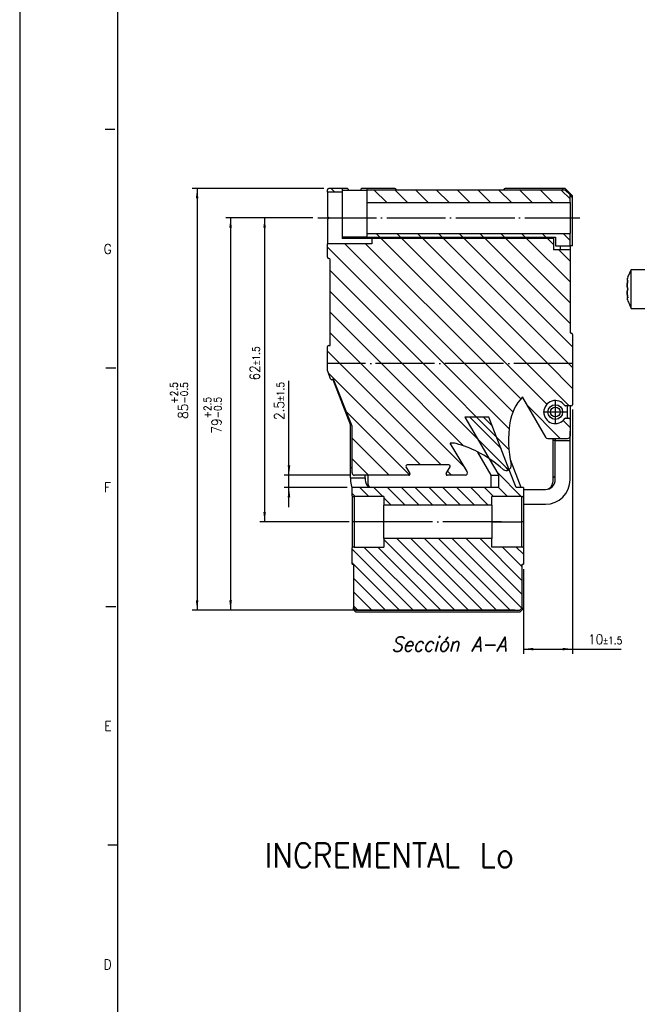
# Model space of a CAD drawing. Header units: inches. Extents: x -381 to 20045, y -418 to 176.
# Tile 2 of 38: x -381 to -255, y -252 to -51. Entities that reach past the tile are written whole.
import ezdxf

# ---------------------------------------------------------------- set-up
doc = ezdxf.new("R2010")
doc.units = ezdxf.units.IN
doc.linetypes.add('DOT_CENTER', pattern=[14, 12, -1, 0, -1])
doc.layers.add('1', color=7, linetype='Continuous')
doc.styles.add('CONVERTER_11', font='txt.shx', dxfattribs={"width": 0.9, "oblique": 15})
doc.styles.add('CONVERTER_12', font='txt.shx', dxfattribs={"width": 0.9})
doc.dimstyles.new('ME10_DIM_10', dxfattribs={"dimtxt": 2, "dimasz": 2, "dimexe": 1, "dimexo": 1, "dimgap": 1, "dimtad": 1, "dimdsep": 46, "dimtxsty": 'CONVERTER_12', "dimsah": 1, "dimcen": 0.09, "dimclrd": 2, "dimclre": 2, "dimclrt": 2, "dimadec": 0, "dimazin": 0, "dimtol": 1, "dimtp": 1.5, "dimtm": 1.5, "dimtfac": 0.75, "dimtdec": 1, "dimtix": 1, "dimtmove": 0, "dimatfit": 3, "dimfxl": 1, "dimtolj": 1, "dimtzin": 0, "dimarcsym": 0})
doc.dimstyles.new('ME10_DIM_11', dxfattribs={"dimtxt": 2, "dimasz": 2, "dimexe": 1, "dimexo": 1, "dimgap": 1, "dimtad": 1, "dimdsep": 46, "dimtxsty": 'CONVERTER_12', "dimsah": 1, "dimcen": 0.09, "dimclrd": 2, "dimclre": 2, "dimclrt": 2, "dimadec": 0, "dimazin": 0, "dimtol": 1, "dimtp": 1.5, "dimtm": 1.5, "dimtfac": 0.75, "dimtdec": 1, "dimtix": 1, "dimtmove": 0, "dimatfit": 3, "dimfxl": 1, "dimtolj": 1, "dimtzin": 0, "dimarcsym": 0})
doc.dimstyles.new('ME10_DIM_12', dxfattribs={"dimtxt": 2, "dimasz": 2, "dimexe": 1, "dimexo": 1, "dimgap": 1, "dimtad": 1, "dimdsep": 46, "dimtxsty": 'CONVERTER_12', "dimsah": 1, "dimcen": 0.09, "dimclrd": 2, "dimclre": 2, "dimclrt": 2, "dimadec": 0, "dimazin": 0, "dimtol": 1, "dimtp": 1.5, "dimtm": 1.5, "dimtfac": 0.75, "dimtdec": 1, "dimtix": 1, "dimtmove": 0, "dimatfit": 3, "dimfxl": 1, "dimtolj": 1, "dimtzin": 0, "dimarcsym": 0})
doc.dimstyles.new('ME10_DIM_13', dxfattribs={"dimtxt": 2, "dimasz": 2, "dimexe": 1, "dimexo": 1, "dimgap": 1, "dimtad": 1, "dimdsep": 46, "dimtxsty": 'CONVERTER_12', "dimsah": 1, "dimcen": 0.09, "dimclrd": 2, "dimclre": 2, "dimclrt": 2, "dimadec": 0, "dimazin": 0, "dimtol": 1, "dimtp": 2.5, "dimtm": 0.5, "dimtfac": 0.75, "dimtdec": 1, "dimtix": 1, "dimtmove": 0, "dimatfit": 3, "dimfxl": 1, "dimtolj": 1, "dimtzin": 0, "dimarcsym": 0})
doc.dimstyles.new('ME10_DIM_14', dxfattribs={"dimtxt": 2, "dimasz": 2, "dimexe": 1, "dimexo": 1, "dimgap": 1, "dimtad": 1, "dimdsep": 46, "dimtxsty": 'CONVERTER_12', "dimsah": 1, "dimcen": 0.09, "dimclrd": 2, "dimclre": 2, "dimclrt": 2, "dimadec": 0, "dimazin": 0, "dimtol": 1, "dimtp": 2.5, "dimtm": 0.5, "dimtfac": 0.75, "dimtdec": 1, "dimtix": 1, "dimtmove": 0, "dimatfit": 3, "dimfxl": 1, "dimtolj": 1, "dimtzin": 0, "dimarcsym": 0})
pattern_1 = [(-45, (0, 0), (2.12132, 2.12132), [])]
pattern_2 = [(-45, (0, 0), (1.414214, 1.414214), [])]

# ---------------------------------------------------------------- blocks, each defined once
blk = doc.blocks.new('Modulo_izq__L-KT___1', base_point=(-318.25, -149.93))
at = {"linetype": 'Continuous'}
h = blk.add_hatch(dxfattribs=at)
h.set_pattern_fill('_USER', color=254, scale=3, angle=-45, pattern_type=0)
h.set_pattern_definition(pattern_1)
edge = h.paths.add_edge_path()
edge.add_arc((-318, -85.78), 0.25, 90, 180, ccw=False)
edge.add_line((-318, -85.53), (-315.25, -85.53))
edge.add_line((-315.25, -85.53), (-315.25, -86.28))
edge.add_line((-315.25, -86.28), (-318.25, -86.28))
edge.add_line((-318.25, -86.28), (-318.25, -85.78))
h = blk.add_hatch(dxfattribs=at)
h.set_pattern_fill('_USER', color=254, scale=3, angle=-45, pattern_type=0)
h.set_pattern_definition(pattern_1)
h.paths.add_polyline_path([(-268.75, -86.83), (-269.75, -85.83), (-310.25, -85.83), (-310.25, -88.38), (-268.75, -88.38)])
h = blk.add_hatch(dxfattribs=at)
h.set_pattern_fill('_USER', color=254, scale=3, angle=-45, pattern_type=0)
h.set_pattern_definition(pattern_1)
edge = h.paths.add_edge_path()
edge.add_line((-309.25, -96.78), (-318.25, -96.78))
edge.add_line((-318.25, -96.78), (-318.25, -99.53))
edge.add_arc((-318, -99.53), 0.25, 179.9999, 269.9999)
edge.add_arc((-318, -100.03), 0.25, 0, 90, ccw=False)
edge.add_line((-317.75, -100.03), (-317.75, -117.53))
edge.add_line((-317.75, -117.53), (-318, -117.53))
edge.add_arc((-318, -117.78), 0.25, 90, 180)
edge.add_line((-318.25, -117.78), (-318.25, -121.24))
edge.add_line((-318.25, -121.24), (-268.25, -121.24))
edge.add_line((-268.25, -121.24), (-268.25, -115.28))
edge.add_arc((-268.5, -115.28), 0.25, 0, 90)
edge.add_arc((-268.5, -114.77), 0.252, 180.4042, 270.407, ccw=False)
edge.add_line((-268.76, -114.78), (-268.75, -98.03))
edge.add_line((-268.75, -98.03), (-272.15, -98.03))
edge.add_line((-272.15, -98.03), (-272.15, -95.73))
edge.add_line((-272.15, -95.73), (-309.25, -95.73))
edge.add_line((-309.25, -95.73), (-309.25, -96.78))
h = blk.add_hatch(dxfattribs=at)
h.set_pattern_fill('_USER', color=254, scale=3, angle=-45, pattern_type=0)
h.set_pattern_definition(pattern_1)
h.paths.add_polyline_path([(-268.75, -97.23), (-271.75, -97.23), (-271.75, -95.43), (-310.25, -95.43), (-310.25, -94.68), (-268.75, -94.68)])
h = blk.add_hatch(dxfattribs=at)
h.set_pattern_fill('_USER', color=254, scale=3, angle=-45, pattern_type=0)
h.set_pattern_definition(pattern_1)
edge = h.paths.add_edge_path()
edge.add_line((-268.5, -129.88), (-269.66, -129.88))
edge.add_arc((-269.66, -129.68), 0.2, 214.6546, 270, ccw=False)
edge.add_arc((-271.76, -131.13), 2.35, 34.6546, 325.3454)
edge.add_arc((-269.66, -132.58), 0.2, 90, 145.3454, ccw=False)
edge.add_line((-269.66, -132.38), (-269, -132.38))
edge.add_arc((-269, -132.63), 0.25, 0, 90, ccw=False)
edge.add_line((-268.75, -132.63), (-268.75, -136.03))
edge.add_arc((-269.25, -136.03), 0.5, 270, 360, ccw=False)
edge.add_line((-269.25, -136.53), (-273.32, -136.53))
edge.add_arc((-273.32, -136.03), 0.5, 209.8944, 270, ccw=False)
edge.add_line((-273.75, -136.28), (-278.44, -128.13))
edge.add_arc((-278.22, -128), 0.25, 187.3484, 209.8944, ccw=False)
edge.add_arc((-271.14, -134.84), 10, 137.119, 171.5012)
edge.add_arc((-257.3, -136.91), 24, 171.5012, 191.9317)
edge.add_arc((-281.76, -142.08), 1, -131.9317, 11.9317, ccw=False)
edge.add_arc((-298.46, -160.68), 24, 48.0683, 63.1625)
edge.add_arc((-298.46, -160.68), 24, 63.1625, 74.4138)
edge.add_arc((-292.82, -140.45), 3, 74.4138, 98.1189)
edge.add_line((-293.24, -137.48), (-289.76, -143.27))
edge.add_arc((-290.19, -143.53), 0.5, -90, 31.0161, ccw=False)
edge.add_line((-290.19, -144.03), (-293.82, -144.03))
edge.add_arc((-293.82, -143.78), 0.25, 150, 270, ccw=False)
edge.add_line((-294.03, -143.65), (-293.26, -142.3))
edge.add_arc((-293.47, -142.18), 0.25, 330, 450)
edge.add_line((-293.47, -141.93), (-302.03, -141.93))
edge.add_arc((-302.03, -142.18), 0.25, 90, 210)
edge.add_line((-302.25, -142.3), (-301.47, -143.65))
edge.add_arc((-301.68, -143.78), 0.25, -90, 30, ccw=False)
edge.add_line((-301.68, -144.03), (-312.75, -144.03))
edge.add_arc((-312.75, -143.53), 0.5, 180, 270, ccw=False)
edge.add_line((-313.25, -143.53), (-313.25, -134.11))
edge.add_arc((-313.5, -134.11), 0.25, 0, 21.6048)
edge.add_line((-313.27, -134.02), (-316.98, -124.65))
edge.add_arc((-317.21, -124.74), 0.25, 21.6049, 111.6885)
edge.add_arc((-317.4, -124.28), 0.25, 201.3067, 291.6885, ccw=False)
edge.add_line((-317.63, -124.37), (-318.23, -122.82))
edge.add_arc((-318, -122.73), 0.25, 180, 201.3067, ccw=False)
edge.add_line((-318.25, -122.73), (-318.25, -121.24))
edge.add_line((-318.25, -121.24), (-268.25, -121.24))
edge.add_line((-268.25, -121.24), (-268.25, -129.63))
edge.add_arc((-268.5, -129.63), 0.25, 270, 360, ccw=False)
at = {"color": 7, "linetype": 'Continuous'}
for p, q in [((-318.25, -86.28), (-318.25, -85.78)), ((-318.25, -86.28), (-318.25, -91.23)), ((-315.25, -86.28), (-318.25, -86.28)), ((-315.25, -85.53), (-318, -85.53)), ((-315.25, -85.53), (-315.25, -86.28)), ((-314.25, -85.53), (-315.25, -85.53)), ((-315.25, -85.83), (-310.25, -85.83)), ((-315.25, -86.28), (-315.25, -95.73)), ((-314.21, -85.53), (-314.25, -85.53)), ((-314.17, -85.54), (-314.21, -85.53)), ((-314.13, -85.56), (-314.17, -85.54)), ((-314.1, -85.58), (-314.13, -85.56)), ((-314.04, -85.65), (-314.1, -85.58)), ((-314.02, -85.69), (-314.04, -85.65)), ((-314.01, -85.71), (-314.02, -85.69)), ((-314, -85.74), (-314.01, -85.71)), ((-314, -85.78), (-314, -85.74)), ((-314, -85.83), (-314, -85.78)), ((-311.49, -85.7), (-311.5, -85.78)), ((-311.5, -85.83), (-311.5, -85.78)), ((-311.48, -85.68), (-311.49, -85.7)), ((-311.46, -85.64), (-311.48, -85.68)), ((-311.39, -85.57), (-311.46, -85.64)), ((-311.35, -85.55), (-311.39, -85.57)), ((-311.32, -85.54), (-311.35, -85.55)), ((-311.25, -85.53), (-311.32, -85.54)), ((-310.25, -85.53), (-311.25, -85.53)), ((-310.25, -85.53), (-310.25, -85.83)), ((-304.5, -85.53), (-310.25, -85.53)), ((-310.25, -85.83), (-310.25, -88.38)), ((-269.75, -85.83), (-310.25, -85.83)), ((-304.24, -85.83), (-304.25, -85.78)), ((-282.25, -85.78), (-282.26, -85.83)), ((-270.22, -85.53), (-282, -85.53)), ((-270.22, -85.83), (-270.22, -85.53)), ((-269.75, -85.53), (-270.22, -85.53)), ((-268.25, -87.03), (-269.75, -85.53)), ((-269.75, -85.83), (-268.75, -86.83)), ((-310.25, -88.38), (-310.25, -91.53)), ((-310.25, -88.38), (-268.75, -88.38)), ((-268.75, -88.38), (-268.75, -86.83)), ((-268.25, -87.33), (-268.75, -86.83)), ((-268.75, -88.38), (-268.75, -91.53)), ((-268.25, -87.33), (-268.25, -87.03)), ((-268.25, -97.23), (-268.25, -87.33)), ((-318.25, -91.23), (-317.95, -91.53)), ((-317.95, -91.53), (-318.25, -91.83)), ((-318.25, -91.83), (-318.25, -96.78)), ((-310.25, -91.53), (-310.25, -94.68)), ((-268.75, -91.53), (-268.75, -94.68)), ((-310.25, -95.43), (-315.25, -95.43)), ((-309.25, -95.73), (-315.25, -95.73)), ((-312.75, -95.73), (-312.75, -95.43)), ((-310.25, -94.68), (-310.25, -95.43)), ((-310.25, -94.68), (-268.75, -94.68)), ((-310.25, -95.43), (-271.75, -95.43)), ((-309.25, -95.73), (-309.25, -96.78)), ((-272.15, -95.73), (-309.25, -95.73)), ((-277.15, -95.73), (-277.15, -95.43)), ((-272.15, -95.73), (-272.15, -95.43)), ((-272.15, -95.73), (-272.15, -98.03)), ((-271.75, -95.43), (-271.75, -97.23)), ((-268.75, -97.23), (-268.75, -94.68)), ((-309.25, -96.78), (-318.25, -96.78)), ((-318.25, -99.53), (-318.25, -96.78)), ((-268.75, -98.03), (-272.15, -98.03)), ((-271.75, -97.23), (-268.75, -97.23)), ((-270.69, -98.03), (-270.69, -97.23)), ((-268.75, -98.03), (-268.76, -114.78)), ((-268.75, -97.23), (-268.75, -98.03)), ((-268.25, -97.23), (-268.75, -97.23)), ((-317.75, -117.53), (-317.76, -99.99)), ((-317.75, -117.53), (-317.75, -100.03)), ((-268.25, -115.28), (-268.25, -121.24)), ((-318.25, -121.24), (-318.25, -117.78)), ((-318, -117.53), (-317.75, -117.53)), ((-318.25, -122.73), (-318.25, -121.24)), ((-268.25, -121.24), (-268.25, -129.63)), ((-317.63, -124.37), (-318.23, -122.82)), ((-317.18, -124.49), (-313.56, -133.83)), ((-313.27, -134.02), (-316.98, -124.65)), ((-278.44, -128.13), (-273.75, -136.28)), ((-268.5, -129.88), (-269.66, -129.88)), ((-269.26, -132.38), (-269.26, -129.88)), ((-268.76, -129.88), (-268.76, -132.59)), ((-269.66, -132.38), (-269, -132.38)), ((-313.56, -142.53), (-313.56, -133.83)), ((-313.25, -143.53), (-313.25, -134.11)), ((-268.75, -132.63), (-268.75, -136.03)), ((-273.32, -136.53), (-269.25, -136.53)), ((-272.26, -136.53), (-272.26, -145.43)), ((-271.76, -136.53), (-271.76, -137.03)), ((-268.75, -135.03), (-268.73, -135.03)), ((-268.73, -137.01), (-268.73, -135.03)), ((-289.76, -143.27), (-293.24, -137.48)), ((-272.26, -136.84), (-271.76, -136.88)), ((-271.76, -144.93), (-271.76, -137.03)), ((-268.76, -137.03), (-271.76, -137.03)), ((-268.77, -137.01), (-268.73, -137.01)), ((-268.77, -137.01), (-268.76, -137.03)), ((-268.76, -144.93), (-268.76, -137.03)), ((-313.25, -142.53), (-313.56, -142.53)), ((-313.56, -144.53), (-313.56, -142.53)), ((-302.25, -142.3), (-301.47, -143.65)), ((-293.47, -141.93), (-302.03, -141.93)), ((-294.03, -143.65), (-293.26, -142.3)), ((-313.56, -144.53), (-313.56, -144.93)), ((-313.56, -144.53), (-310.56, -144.53)), ((-301.68, -144.03), (-312.75, -144.03)), ((-310.56, -144.53), (-310.56, -144.03)), ((-310.56, -144.53), (-310.56, -144.93)), ((-310.06, -144.03), (-310.06, -145.43)), ((-290.19, -144.03), (-293.82, -144.03)), ((-313.36, -146.31), (-313.25, -146.61)), ((-309.89, -146.41), (-309.74, -146.53)), ((-309.56, -146.53), (-309.62, -146.49)), ((-278.25, -146.93), (-273.76, -146.93)), ((-278.25, -149.93), (-273.76, -149.93))]:
    blk.add_line(p, q, dxfattribs=at)
at = {"color": 2, "linetype": 'DOT_CENTER'}
blk.add_line((-268.25, -121.24), (-318.25, -121.24), dxfattribs=at)
blk.add_line((-268.25, -121.24), (-318.25, -121.24), dxfattribs=at)
at = {"color": 7, "linetype": 'Continuous'}
for radius in [1.5, 1]:
    blk.add_circle((-271.76, -131.13), radius, dxfattribs=at)
for centre, radius, start, end in [((-318, -85.78), 0.25, 90, 180), ((-304.5, -85.78), 0.25, 0, 90), ((-282, -85.78), 0.25, 90, 180), ((-318, -99.53), 0.25, 179.9999, 269.9999), ((-318, -100.03), 0.25, 0, 90), ((-268.5, -114.77), 0.252, 180.4042, 270.407), ((-268.5, -115.28), 0.25, 0, 90), ((-318, -117.78), 0.25, 90, 180), ((-318, -122.73), 0.25, 180, 201.3067), ((-317.4, -124.28), 0.25, 201.3067, 291.6885), ((-317.21, -124.74), 0.25, 21.6049, 111.6885), ((-271.14, -134.84), 10, 137.119, 171.5012), ((-278.22, -128), 0.25, 187.3484, 209.8944), ((-271.76, -131.13), 2.35, 34.6546, 325.3454), ((-269.66, -129.68), 0.2, 214.6546, 270), ((-268.5, -129.63), 0.25, 270, 0), ((-269.66, -132.58), 0.2, 90, 145.3454), ((-269, -132.63), 0.25, 0, 90), ((-313.5, -134.11), 0.25, 0, 21.6048), ((-257.3, -136.91), 24, 171.5012, 191.9317), ((-273.32, -136.03), 0.5, 209.8944, 270), ((-269.25, -136.03), 0.5, 270, 0), ((-292.82, -140.45), 3, 74.4138, 98.1189), ((-298.46, -160.68), 24, 63.1625, 74.4138), ((-298.46, -160.68), 24, 48.0683, 63.1625), ((-302.03, -142.18), 0.25, 90, 210), ((-293.47, -142.18), 0.25, 330, 90), ((-281.76, -142.08), 1, 228.0683, 11.9317), ((-312.75, -143.53), 0.5, 180, 270), ((-301.68, -143.78), 0.25, 270, 30), ((-293.82, -143.78), 0.25, 150, 270), ((-290.19, -143.53), 0.5, 270, 31.0161), ((-272.26, -143.93), 0.5, 270, 0), ((-308.56, -144.93), 5, 179.9999, 195.9999), ((-308.56, -144.93), 2, 180, 227.9999), ((-308.56, -145.43), 1.5, 180, 225), ((-273.76, -144.93), 5, 270, 0), ((-273.76, -144.93), 2, 270, 0), ((-273.76, -145.43), 1.5, 270, 0)]:
    blk.add_arc(centre, radius, start, end, dxfattribs=at)
at = {"layer": '1', "color": 2, "linetype": 'DOT_CENTER'}
for p, q in [((-320.25, -91.53), (-266.75, -91.53)), ((-320.25, -91.53), (-266.75, -91.53)), ((-271.76, -128.63), (-271.76, -133.63)), ((-269.26, -131.13), (-274.26, -131.13))]:
    blk.add_line(p, q, dxfattribs=at)
blk = doc.blocks.new('CABEZA__2', base_point=(-313.25, -171.97))
at = {"linetype": 'Continuous'}
h = blk.add_hatch(dxfattribs=at)
h.set_pattern_fill('_USER', color=254, scale=2, angle=-45, pattern_type=0)
h.set_pattern_definition(pattern_2)
edge = h.paths.add_edge_path()
edge.add_arc((-312.85, -147.77), 0.6, 228.1897, 270)
edge.add_line((-312.85, -148.37), (-306.75, -148.37))
edge.add_line((-306.75, -148.37), (-306.75, -150.12))
edge.add_line((-306.75, -150.12), (-284.75, -150.12))
edge.add_line((-284.75, -150.12), (-284.75, -148.37))
edge.add_line((-284.75, -148.37), (-278.65, -148.37))
edge.add_arc((-278.65, -147.77), 0.6, 270, 311.8103)
edge.add_line((-278.25, -148.22), (-278.25, -146.53))
edge.add_line((-278.25, -146.53), (-279.77, -146.53))
edge.add_line((-279.77, -146.53), (-281.16, -142.95))
edge.add_line((-281.16, -142.95), (-281.18, -142.89))
edge.add_line((-281.18, -142.89), (-282.54, -139.36))
edge.add_line((-282.54, -139.36), (-285.32, -132.2))
edge.add_line((-285.32, -132.2), (-290.25, -132.2))
edge.add_line((-290.25, -132.2), (-286.76, -138.11))
edge.add_line((-286.76, -138.11), (-285.25, -140.68))
edge.add_line((-285.25, -140.68), (-283.28, -144.02))
edge.add_line((-283.28, -144.02), (-283.28, -146.53))
edge.add_line((-283.28, -146.53), (-313.25, -146.53))
edge.add_line((-313.25, -146.53), (-313.25, -148.22))
h = blk.add_hatch(dxfattribs=at)
h.set_pattern_fill('_USER', color=254, scale=2, angle=-45, pattern_type=0)
h.set_pattern_definition(pattern_2)
edge = h.paths.add_edge_path()
edge.add_line((-306.75, -158.67), (-312.85, -158.67))
edge.add_arc((-312.85, -159.27), 0.6, 90, 131.8103)
edge.add_line((-313.25, -158.83), (-313.25, -162.17))
edge.add_line((-313.25, -162.17), (-313, -162.17))
edge.add_line((-313, -162.17), (-313, -171.07))
edge.add_line((-313, -171.07), (-312.5, -171.57))
edge.add_line((-312.5, -171.57), (-279, -171.57))
edge.add_line((-279, -171.57), (-278.5, -171.07))
edge.add_line((-278.5, -171.07), (-278.5, -162.17))
edge.add_line((-278.5, -162.17), (-278.25, -162.17))
edge.add_line((-278.25, -162.17), (-278.25, -158.83))
edge.add_arc((-278.65, -159.27), 0.6, 48.1897, 90)
edge.add_line((-278.65, -158.67), (-284.75, -158.67))
edge.add_line((-284.75, -158.67), (-284.75, -156.92))
edge.add_line((-284.75, -156.92), (-306.75, -156.92))
edge.add_line((-306.75, -156.92), (-306.75, -158.67))
at = {"color": 7, "linetype": 'Continuous'}
for p, q in [((-285.32, -132.2), (-290.25, -132.2)), ((-290.25, -132.2), (-286.76, -138.11)), ((-282.54, -139.36), (-285.32, -132.2)), ((-286.76, -138.11), (-285.25, -140.68)), ((-284.85, -144.02), (-287.6, -139.31)), ((-281.18, -142.89), (-282.54, -139.36)), ((-285.25, -140.68), (-283.28, -144.02)), ((-278.75, -146.53), (-280.94, -140.85)), ((-284.85, -146.53), (-284.85, -144.02)), ((-284.85, -144.02), (-283.28, -144.02)), ((-283.28, -146.53), (-283.28, -144.02)), ((-281.16, -142.95), (-281.18, -142.89)), ((-279.77, -146.53), (-281.16, -142.95)), ((-313.25, -148.22), (-313.25, -146.53)), ((-283.28, -146.53), (-313.25, -146.53)), ((-278.25, -146.53), (-279.77, -146.53)), ((-278.25, -146.53), (-278.25, -148.22)), ((-313.25, -148.22), (-313.25, -153.52)), ((-312.85, -148.37), (-312.85, -153.52)), ((-306.75, -148.37), (-312.85, -148.37)), ((-306.75, -148.37), (-306.75, -150.12)), ((-278.65, -148.37), (-284.75, -148.37)), ((-284.75, -150.12), (-284.75, -148.37)), ((-278.65, -148.37), (-278.65, -153.52)), ((-278.25, -148.22), (-278.25, -153.52)), ((-306.75, -152.17), (-306.75, -150.12)), ((-284.75, -150.12), (-306.75, -150.12)), ((-284.75, -150.12), (-284.75, -156.92)), ((-306.75, -156.92), (-306.75, -152.17)), ((-312.85, -153.52), (-313.25, -153.52)), ((-313.25, -153.52), (-313.25, -158.83)), ((-312.85, -153.52), (-312.85, -158.67)), ((-306.75, -153.52), (-312.85, -153.52)), ((-284.75, -153.52), (-278.65, -153.52)), ((-278.65, -153.52), (-278.65, -158.67)), ((-278.25, -153.52), (-278.65, -153.52)), ((-278.25, -153.52), (-278.25, -158.83)), ((-312.85, -158.67), (-306.75, -158.67)), ((-306.75, -156.92), (-306.75, -158.67)), ((-284.75, -156.92), (-306.75, -156.92)), ((-284.75, -158.67), (-284.75, -156.92)), ((-278.65, -158.67), (-284.75, -158.67)), ((-313.25, -162.17), (-313.25, -158.83)), ((-278.25, -158.83), (-278.25, -162.17)), ((-313.25, -162.17), (-313, -162.17)), ((-313, -162.17), (-313, -171.07)), ((-278.5, -162.17), (-278.25, -162.17)), ((-278.5, -171.07), (-278.5, -162.17)), ((-313, -171.47), (-313, -171.07)), ((-312.5, -171.57), (-313, -171.07)), ((-312.5, -171.97), (-313, -171.47)), ((-312.5, -171.57), (-279, -171.57)), ((-279, -171.97), (-312.5, -171.97)), ((-278.5, -171.07), (-279, -171.57)), ((-279, -171.97), (-278.5, -171.47)), ((-278.5, -171.07), (-278.5, -171.47))]:
    blk.add_line(p, q, dxfattribs=at)
for centre, start, end in [((-312.85, -147.77), 228.1897, 270), ((-278.65, -147.77), 270, 311.8103), ((-312.85, -159.27), 90, 131.8103), ((-278.65, -159.27), 48.1897, 90)]:
    blk.add_arc(centre, 0.6, start, end, dxfattribs=at)
at = {"layer": '1', "color": 2, "linetype": 'DOT_CENTER'}
blk.add_line((-282.75, -153.52), (-308.75, -153.52), dxfattribs=at)
blk = doc.blocks.new('L-190__3', base_point=(-318.25, -171.97))
for name, p in [('Modulo_izq__L-KT___1', (-318.25, -149.93)), ('CABEZA__2', (-313.25, -171.97))]:
    blk.add_blockref(name, p)
blk = doc.blocks.new('*D99')
at = {"layer": '1', "color": 2, "linetype": 'Continuous'}
for p, q in [((-268.25, -130.63), (-268.25, -180.5)), ((-278.25, -163.17), (-278.25, -180.5)), ((-278.25, -179.5), (-268.25, -179.5)), ((-268.25, -179.5), (-258.33, -179.5))]:
    blk.add_line(p, q, dxfattribs=at)
at = {"layer": '1', "color": 2}
for points in [[(-276.25, -179.24), (-276.25, -179.76), (-278.25, -179.5)], [(-270.25, -179.76), (-270.25, -179.24), (-268.25, -179.5)]]:
    blk.add_solid(points, dxfattribs=at)
at = {"layer": '1', "color": 2, "insert": (-265.06, -178.5), "char_height": 2, "attachment_point": 7, "rotation": 0.0001, "line_spacing_factor": 0.60024, "style": 'CONVERTER_12'}
blk.add_mtext('\\C2;10\\C2;\\H1.5;{\\Fgdt;`}1.5', dxfattribs=at)
blk = doc.blocks.new('*D100')
at = {"layer": '1', "color": 2, "linetype": 'Continuous'}
for p, q in [((-326.14, -144.03), (-326.14, -124.76)), ((-313.75, -144.03), (-327.14, -144.03)), ((-326.14, -146.53), (-326.14, -144.03)), ((-314.25, -146.53), (-327.14, -146.53)), ((-326.14, -150.53), (-326.14, -146.53))]:
    blk.add_line(p, q, dxfattribs=at)
at = {"layer": '1', "color": 2}
for points in [[(-326.41, -142.03), (-325.88, -142.03), (-326.14, -144.03)], [(-325.88, -148.53), (-326.41, -148.53), (-326.14, -146.53)]]:
    blk.add_solid(points, dxfattribs=at)
at = {"layer": '1', "color": 2, "insert": (-327.14, -132.75), "char_height": 2, "attachment_point": 7, "rotation": 90, "line_spacing_factor": 0.60024, "style": 'CONVERTER_12'}
blk.add_mtext('\\C2;2.5\\C2;\\H1.5;{\\Fgdt;`}1.5', dxfattribs=at)
blk = doc.blocks.new('*D101')
at = {"layer": '1', "color": 2, "linetype": 'Continuous'}
for p, q in [((-321.25, -91.53), (-332.12, -91.53)), ((-331.12, -91.53), (-331.12, -153.52)), ((-313.85, -153.52), (-332.12, -153.52))]:
    blk.add_line(p, q, dxfattribs=at)
at = {"layer": '1', "color": 2}
for points in [[(-330.86, -93.53), (-331.38, -93.53), (-331.12, -91.53)], [(-331.38, -151.52), (-330.86, -151.52), (-331.12, -153.52)]]:
    blk.add_solid(points, dxfattribs=at)
at = {"layer": '1', "color": 2, "insert": (-332.12, -124.69), "char_height": 2, "attachment_point": 7, "rotation": 90, "line_spacing_factor": 0.60024, "style": 'CONVERTER_12'}
blk.add_mtext('\\C2;62\\C2;\\H1.5;{\\Fgdt;`}1.5', dxfattribs=at)
blk = doc.blocks.new('*D102')
at = {"layer": '1', "color": 2, "linetype": 'Continuous'}
for p, q in [((-321.25, -91.53), (-339.07, -91.53)), ((-338.07, -91.53), (-338.07, -171.57)), ((-280, -171.57), (-339.07, -171.57))]:
    blk.add_line(p, q, dxfattribs=at)
at = {"layer": '1', "color": 2}
for points in [[(-337.8, -93.53), (-338.33, -93.53), (-338.07, -91.53)], [(-338.33, -169.57), (-337.8, -169.57), (-338.07, -171.57)]]:
    blk.add_solid(points, dxfattribs=at)
at = {"layer": '1', "color": 2, "insert": (-339.94, -135.52), "char_height": 2, "attachment_point": 7, "rotation": 90, "line_spacing_factor": 0.60024, "style": 'CONVERTER_12'}
blk.add_mtext('\\C2;79\\C2;\\H1.5;\\S+2.5^ -0.5;', dxfattribs=at)
blk = doc.blocks.new('*D103')
at = {"layer": '1', "color": 2, "linetype": 'Continuous'}
for p, q in [((-319, -85.53), (-345.9, -85.53)), ((-344.9, -85.53), (-344.9, -171.57)), ((-313.5, -171.57), (-345.9, -171.57))]:
    blk.add_line(p, q, dxfattribs=at)
at = {"layer": '1', "color": 2}
for points in [[(-344.64, -87.53), (-345.16, -87.53), (-344.9, -85.53)], [(-345.16, -169.57), (-344.64, -169.57), (-344.9, -171.57)]]:
    blk.add_solid(points, dxfattribs=at)
at = {"layer": '1', "color": 2, "insert": (-346.77, -132.52), "char_height": 2, "attachment_point": 7, "rotation": 90, "line_spacing_factor": 0.60024, "style": 'CONVERTER_12'}
blk.add_mtext('\\C2;85\\C2;\\H1.5;\\S+2.5^ -0.5;', dxfattribs=at)
blk = doc.blocks.new('Modulo_izq__L-KT___10', base_point=(-257.09, -149.93))
at = {"color": 7, "linetype": 'Continuous'}
for p, q in [((-256.85, -103.33), (-256.26, -102.09)), ((-256.26, -102.03), (-253.44, -102.03)), ((-256.26, -109.97), (-256.26, -102.03)), ((-257.08, -104.09), (-257.09, -104.21)), ((-257.09, -104.21), (-257.04, -104.33)), ((-257.06, -103.96), (-257.08, -104.09)), ((-257.04, -103.89), (-257.06, -103.96)), ((-257.04, -103.89), (-257.03, -103.84)), ((-257.03, -103.84), (-257.04, -103.89)), ((-256.95, -104.33), (-257.04, -104.33)), ((-257.04, -104.33), (-257.03, -104.33)), ((-256.94, -103.53), (-257.03, -103.84)), ((-257.03, -104.33), (-256.94, -104.26)), ((-256.94, -104.26), (-257.02, -104.59)), ((-257.02, -104.59), (-256.95, -104.33)), ((-256.94, -103.53), (-256.85, -103.33)), ((-257.09, -105.28), (-257.08, -105.03)), ((-257.08, -105.03), (-257.09, -105.28)), ((-257.09, -105.36), (-257.09, -105.28)), ((-257.09, -105.28), (-257.09, -105.36)), ((-257.08, -105.51), (-257.09, -105.36)), ((-257.09, -105.36), (-257.08, -105.51)), ((-257.08, -105.03), (-257.04, -104.7)), ((-257.04, -104.7), (-257.08, -105.03)), ((-257.04, -105.76), (-257.08, -105.51)), ((-257.08, -105.51), (-257.04, -105.76)), ((-257.08, -106.55), (-257.04, -106.29)), ((-257.04, -106.29), (-257.08, -106.55)), ((-257.04, -104.7), (-257.03, -104.64)), ((-257.03, -104.64), (-257.04, -104.7)), ((-257.03, -105.81), (-257.04, -105.76)), ((-257.04, -105.76), (-257.03, -105.81)), ((-257.04, -106.29), (-257.03, -106.25)), ((-257.03, -106.25), (-257.04, -106.29)), ((-257.03, -104.64), (-257.02, -104.59)), ((-257.02, -104.59), (-257.03, -104.64)), ((-256.94, -106.03), (-257.03, -105.81)), ((-257.03, -105.81), (-256.94, -106.03)), ((-257.03, -106.25), (-256.94, -106.03)), ((-256.94, -106.03), (-257.03, -106.25)), ((-257.09, -106.7), (-257.08, -106.55)), ((-257.08, -106.55), (-257.09, -106.7)), ((-257.09, -106.78), (-257.09, -106.7)), ((-257.09, -106.7), (-257.09, -106.78)), ((-257.08, -107.03), (-257.09, -106.78)), ((-257.09, -106.78), (-257.08, -107.03)), ((-257.04, -107.73), (-257.09, -107.84)), ((-257.09, -107.84), (-257.08, -107.96)), ((-257.04, -107.35), (-257.08, -107.03)), ((-257.08, -107.03), (-257.04, -107.35)), ((-257.08, -107.96), (-257.06, -108.09)), ((-257.06, -108.09), (-257.04, -108.17)), ((-257.03, -107.42), (-257.04, -107.35)), ((-257.04, -107.35), (-257.03, -107.42)), ((-256.95, -107.73), (-257.04, -107.73)), ((-257.03, -107.73), (-257.04, -107.73)), ((-257.03, -108.22), (-257.04, -108.17)), ((-257.04, -108.17), (-257.03, -108.22)), ((-257.02, -107.47), (-257.03, -107.42)), ((-257.03, -107.42), (-257.02, -107.47)), ((-256.94, -107.8), (-257.03, -107.73)), ((-257.03, -108.22), (-256.94, -108.53)), ((-256.95, -107.73), (-257.02, -107.47)), ((-257.02, -107.47), (-256.94, -107.8)), ((-256.94, -108.53), (-256.85, -108.72)), ((-256.85, -108.72), (-256.26, -109.97)), ((-256.26, -109.97), (-256.26, -110.03)), ((-256.26, -110.03), (-256.26, -109.97)), ((-256.26, -110.03), (-253.44, -110.03))]:
    blk.add_line(p, q, dxfattribs=at)
blk = doc.blocks.new('L-190__14', base_point=(-257.09, -171.97))
blk.add_blockref('Modulo_izq__L-KT___10', (-257.09, -149.93))
blk = doc.blocks.new('Alzado1', base_point=(2017.536, -128))
blk.add_blockref('L-190__14', (-257.091, -171.974))
at = {"layer": '1', "color": 2, "style": 'CONVERTER_12', "width": 0.9}
blk.add_text('INCREMENTAL Lo', height=5, dxfattribs=at).set_placement((-331.106, -224.071))
blk = doc.blocks.new('Marco_a1', base_point=(38.87, -121.38))
at = {"layer": '1', "color": 2, "linetype": 'Continuous'}
for p, q in [((-381.13, 175.62), (-381.13, -418.38)), ((-361.7, -73.51), (-363.7, -73.51)), ((-361.51, -122.18), (-363.51, -122.18)), ((-361.51, -170.85), (-363.51, -170.85)), ((-361.13, -219.51), (-363.13, -219.51))]:
    blk.add_line(p, q, dxfattribs=at)
at = {"layer": '1', "color": 7, "linetype": 'Continuous'}
blk.add_line((-361.13, 170.62), (-361.13, -413.38), dxfattribs=at)
at = {"layer": '1', "color": 2, "char_height": 2, "attachment_point": 4, "line_spacing_factor": 1.20048, "style": 'CONVERTER_12'}
for s, insert in [('G', (-363.97, -97.85)), ('F', (-363.92, -146.51)), ('E', (-363.83, -195.18)), ('D', (-363.97, -243.85))]:
    blk.add_mtext(s, dxfattribs=dict(at, insert=insert))
blk = doc.blocks.new('Top', base_point=(38.87, -121.38))
blk.add_blockref('Marco_a1', (38.87, -121.38))
blk = doc.blocks.new('_dummy_frame', base_point=(-381.13, -418.38))
blk.add_blockref('Top', (38.87, -121.38))
blk = doc.blocks.new('A-A__4', base_point=(-294, -128))
blk.add_blockref('L-190__3', (-318.251, -171.974))
at = {"layer": '1', "color": 7, "insert": (-293.501, -176.974), "char_height": 3, "attachment_point": 2, "line_spacing_factor": 1.20048, "style": 'CONVERTER_11'}
blk.add_mtext('Sección A-A', dxfattribs=at)
at = {"layer": '1'}
for base, p1, p2, text, dimstyle, picture, middle in [((-344.899, -85.526), (-312.501, -171.574), (-318.001, -85.526), '85', 'ME10_DIM_14', '*D103', (-347.774, -128.55)), ((-338.067, -91.526), (-279.001, -171.574), (-320.251, -91.526), '79', 'ME10_DIM_13', '*D102', (-340.942, -131.55))]:
    dim = blk.add_linear_dim(base=base, p1=p1, p2=p2, angle=90, text=text, dimstyle=dimstyle, dxfattribs=at)
    dim.commit()
    dim.dimension.update_dxf_attribs({"geometry": picture, "text_midpoint": middle, "text_rotation": 90})
for base, p1, p2, dimstyle, picture, middle in [((-331.118, -91.526), (-312.851, -153.524), (-320.251, -91.526), 'ME10_DIM_12', '*D101', (-333.118, -121.024)), ((-326.143, -146.526), (-312.751, -144.026), (-313.251, -146.526), 'ME10_DIM_11', '*D100', (-328.143, -128.757))]:
    dim = blk.add_linear_dim(base=base, p1=p1, p2=p2, angle=90, dimstyle=dimstyle, dxfattribs=at)
    dim.commit()
    dim.dimension.update_dxf_attribs({"geometry": picture, "text_midpoint": middle, "text_rotation": 90})
dim = blk.add_linear_dim(base=(-278.251, -179.499), p1=(-268.251, -129.63), p2=(-278.251, -162.174), dimstyle='ME10_DIM_10', dxfattribs=at)
dim.commit()
dim.dimension.update_dxf_attribs({"geometry": '*D99', "text_midpoint": (-261.694, -177.499), "text_rotation": 0.00014})

msp = doc.modelspace()

# ---------------------------------------------------------------- block references
for name, p in [('Alzado1', (2017.54, -128)), ('A-A__4', (-294, -128))]:
    msp.add_blockref(name, p)
at = {"layer": '1'}
msp.add_blockref('_dummy_frame', (-381.13, -418.38), dxfattribs=at)

doc.saveas('drawing.dxf')
